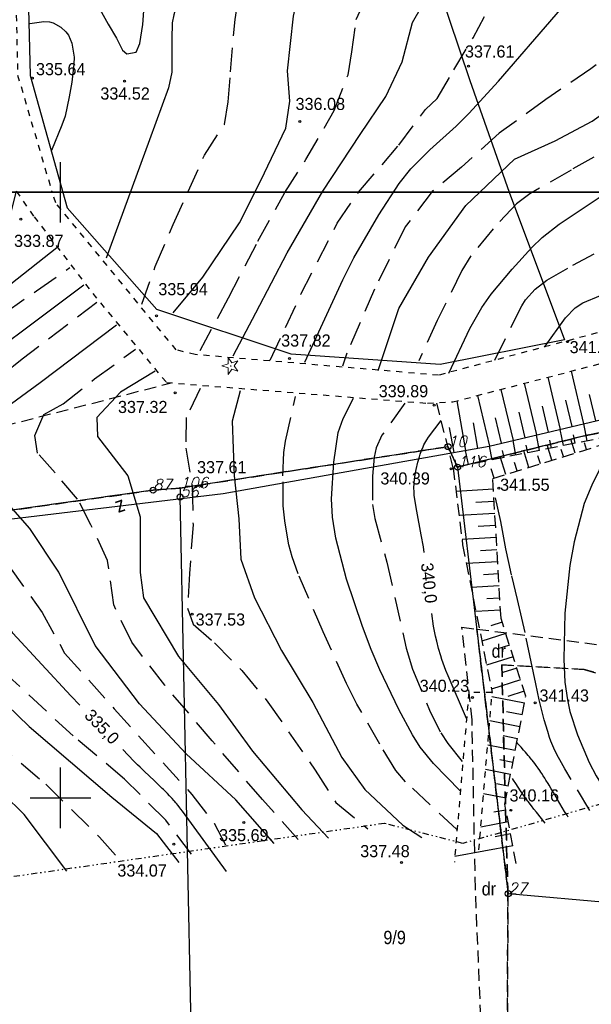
# Model space of a CAD drawing. Extents: x 4615668 to 9294084, y 5331114 to 10688993.
# Tile 77 of 181: x 4655792 to 4655839, y 5334996 to 5335077. Entities that reach past the tile are written whole.
import ezdxf
from ezdxf.enums import TextEntityAlignment as Align

# ---------------------------------------------------------------- set-up
doc = ezdxf.new("R2010")
doc.units = 0
doc.header["$MEASUREMENT"] = 0
for name, pattern in [('DIVIDE', [1.25, 0.5, -0.25, 0, -0.25, 0, -0.25]), ('DROGA', [1, 0.5, -0.5]), ('GEN7', [13.75, 9.75, -1.5, 1, -1.5]), ('KONTUR', [1.5, 1, -0.5]), ('SKARPA1', [1.5, 1, -0.5]), ('UZYTEK', [1.5, 1, -0.5]), ('WARSTWICA', [3, 2, -1])]:
    doc.linetypes.add(name, pattern=pattern)
for name, color, linetype in [('10', 7, 'Continuous'), ('17', 7, 'Continuous'), ('2', 7, 'Continuous'), ('38', 7, 'Continuous'), ('47', 7, 'Continuous'), ('5', 7, 'Continuous'), ('50', 7, 'Continuous'), ('51', 7, 'Continuous'), ('52', 7, 'Continuous'), ('57', 7, 'Continuous'), ('58', 7, 'Continuous'), ('60', 7, 'Continuous'), ('7', 4, 'GEN7'), ('9', 7, 'Continuous'), ('SZZPZ_922', 7, 'Continuous')]:
    doc.layers.add(name, color=color, linetype=linetype)
doc.styles.add('ITALICT', font='ITALICT', dxfattribs={"height": 0.2})
doc.styles.add('txt', font='TXT', dxfattribs={"height": 0.2})

# ---------------------------------------------------------------- blocks, each defined once
blk = doc.blocks.new('202')
at = {"layer": '57', "color": 3, "linetype": 'Continuous'}
blk.add_circle((0, 0), 0.25, dxfattribs=at)
blk = doc.blocks.new('203')
at = {"layer": '57', "color": 3, "linetype": 'Continuous'}
blk.add_circle((0, 0), 0.045, dxfattribs=at)
blk = doc.blocks.new('*M2221')
at = {"layer": '60', "color": 7, "linetype": 'Continuous'}
blk.add_line((50, 0), (50, 2.5), dxfattribs=at)
blk.add_lwpolyline([(0, 0), (0, 250), (400, 250), (400, 0)], close=True, dxfattribs=at)
blk = doc.blocks.new('*M2223')
at = {"layer": '60', "color": 7, "linetype": 'Continuous'}
for p, q in [((50, 247.5), (50, 250)), ((50, 197.5), (50, 202.5)), ((47.5, 200), (52.5, 200))]:
    blk.add_line(p, q, dxfattribs=at)
blk.add_lwpolyline([(0, 0), (0, 250), (400, 250), (400, 0)], close=True, dxfattribs=at)
blk = doc.blocks.new('DI')
at = {"layer": 'SZZPZ_922', "color": 7, "linetype": 'Continuous', "lineweight": 13}
for p, q in [((-0.736, -0.001), (-0.227, 0.164)), ((-0.227, 0.699), (0.087, 0.267)), ((-0.227, 0.164), (-0.227, 0.699)), ((0.087, 0.267), (0.595, 0.431)), ((0.595, 0.431), (0.281, -0.001)), ((-0.227, -0.166), (-0.736, -0.001)), ((-0.227, -0.702), (-0.227, -0.166)), ((0.087, -0.268), (-0.227, -0.702)), ((0.595, -0.434), (0.087, -0.268)), ((0.281, -0.001), (0.595, -0.434))]:
    blk.add_line(p, q, dxfattribs=at)
blk.add_circle((0, 0), 0.0203, dxfattribs=at)
blk = doc.blocks.new('WYS')
at = {"layer": '52', "color": 67, "linetype": 'Continuous'}
blk.add_circle((0, 0), 0.08, dxfattribs=at)
blk = doc.blocks.new('ZSYT')
at = {"layer": '60', "color": 7, "linetype": 'Continuous', "style": 'txt', "width": 0.88}
blk.add_text('z', height=1.25, rotation=359.99999, dxfattribs=at).set_placement((-0.017, 0.188), align=Align.MIDDLE)

msp = doc.modelspace()

# ---------------------------------------------------------------- linework, layer by layer
at = {"layer": '17', "color": 97, "linetype": 'DROGA'}
for points in [[(4655763.801, 5335117.231), (4655766.149, 5335114.914), (4655769.784, 5335111.496), (4655772.548, 5335108.913), (4655775.35, 5335106.368), (4655777.243, 5335104.469), (4655779.364, 5335102.494), (4655784.278, 5335097.924), (4655787.459, 5335094.961), (4655789.27, 5335091.41), (4655790.709, 5335088.372), (4655791.163, 5335080.434), (4655791.315, 5335077.661), (4655791.426, 5335072.707), (4655794.266, 5335063.06)], [(4655791.311, 5335063.112), (4655792.782, 5335061.008), (4655797.632, 5335054.674), (4655803.728, 5335047.317), (4655825.3, 5335045.602), (4655827.392, 5335045.715), (4655849.871, 5335051.55), (4655862.498, 5335054.764), (4655865.098, 5335055.614), (4655867.302, 5335056.918), (4655870.128, 5335059.356), (4655873.486, 5335063.222)], [(4655869.199, 5335063.109), (4655864.378, 5335058.112), (4655847.044, 5335053.469), (4655826.209, 5335047.918), (4655806.113, 5335049.619), (4655804.53, 5335050.016), (4655794.583, 5335062.147), (4655794.243, 5335063.138)], [(4655829.552, 5335008.716), (4655830.638, 5335021.724), (4655828.711, 5335021.724), (4655827.519, 5335007.696)]]:
    msp.add_lwpolyline(points, dxfattribs=at)
at = {"layer": '2', "color": 5, "linetype": 'Continuous'}
for p, q in [((4655848.933, 5335045.014), (4655838.42, 5335042.954)), ((4655838.42, 5335042.954), (4655827.787, 5335040.325)), ((4655826.997, 5335042.015), (4655804.847, 5335038.595)), ((4655827.787, 5335040.325), (4655826.997, 5335042.015)), ((4655827.787, 5335040.325), (4655831.977, 5335005.105)), ((4655802.627, 5335038.425), (4655781.187, 5335035.395)), ((4655804.847, 5335038.595), (4655802.627, 5335038.425)), ((4655804.847, 5335038.595), (4655804.857, 5335037.865)), ((4655805.847, 5334989.835), (4655804.857, 5335037.865)), ((4655845.627, 5335003.895), (4655831.977, 5335005.105))]:
    msp.add_line(p, q, dxfattribs=at)
at = {"layer": '38', "color": 97, "linetype": 'Continuous'}
for points in [[(4655766.645, 5335118.899), (4655779.35, 5335104.933), (4655786.046, 5335099.416), (4655788.977, 5335096.694), (4655791.545, 5335093.065), (4655792.124, 5335085.952), (4655792.45, 5335072.668), (4655795.51, 5335061.73)], [(4655824.495, 5335085.039), (4655828.799, 5335072.269), (4655832.047, 5335063.042), (4655836.615, 5335050.831), (4655826.341, 5335048.804), (4655814.021, 5335049.668), (4655802.942, 5335053.332), (4655795.51, 5335061.73)], [(4655583.716, 5335000.259), (4655587.433, 5335000.202), (4655625.383, 5335005.955), (4655636.418, 5335007.594), (4655657.829, 5335007.879), (4655677.787, 5335011.524), (4655686.135, 5335016.935), (4655699.337, 5335019.603), (4655707.629, 5335015.273), (4655724.926, 5335014.934), (4655744.155, 5335019.032), (4655746.363, 5335020.077), (4655759.249, 5335031.868), (4655781.041, 5335034.87), (4655808.418, 5335038.151), (4655830.385, 5335042.05), (4655859.244, 5335048.896), (4655876.161, 5335050.644), (4655888.708, 5335047.526), (4655916.355, 5335047.409), (4655948.844, 5335051.828), (4655991.751, 5335057.21), (4655991.355, 5335065.089)]]:
    msp.add_lwpolyline(points, dxfattribs=at)
at = {"layer": '50', "color": 216, "linetype": 'Continuous'}
for points in [[(4655809.254, 5335049.52), (4655811.102, 5335053.084), (4655813.707, 5335058.025), (4655816.644, 5335063.109), (4655819.749, 5335067.803), (4655821.846, 5335070.925), (4655823.207, 5335073.789), (4655824.073, 5335077.054), (4655826.915, 5335082.043), (4655830.558, 5335088.678), (4655832.216, 5335093.096), (4655833.67, 5335097.196), (4655835.328, 5335100.189), (4655837.555, 5335103.848), (4655839.639, 5335108.409), (4655840.776, 5335111.165), (4655842.899, 5335116.885), (4655845.22, 5335122.681), (4655846.12, 5335125.96)], [(4655804.272, 5335053.08), (4655806.735, 5335056.026), (4655809.767, 5335060.492), (4655811.519, 5335064.008), (4655813.591, 5335068.325), (4655813.923, 5335070.558), (4655813.744, 5335073.055), (4655814.217, 5335077.569), (4655815.07, 5335081.56), (4655816.868, 5335085.017), (4655819.047, 5335088.2), (4655821.415, 5335092.714), (4655822.689, 5335096.59), (4655823.21, 5335099.299), (4655823.115, 5335101.769)], [(4655815.164, 5335048.998), (4655818.29, 5335055.793), (4655819.211, 5335057.619), (4655821.275, 5335061.162), (4655822.962, 5335063.753), (4655823.928, 5335064.963), (4655825.482, 5335066.53), (4655827.671, 5335068.49), (4655828.712, 5335069.524), (4655831.162, 5335072.211), (4655835.937, 5335077.71), (4655836.926, 5335078.9), (4655837.313, 5335079.561), (4655839.398, 5335084.55), (4655841.292, 5335089.206)], [(4655821.213, 5335048.296), (4655822.918, 5335053.428), (4655825.382, 5335057.657), (4655828.461, 5335061.933), (4655832.48, 5335065.755), (4655835.844, 5335067.275), (4655838.923, 5335068.891), (4655841.67, 5335070.839), (4655843.66, 5335072.834), (4655846.171, 5335076.303), (4655849.476, 5335081.461), (4655851.466, 5335085.167)], [(4655792.432, 5335076.956), (4655793.581, 5335077.12), (4655794.063, 5335077.106), (4655794.377, 5335077.013), (4655794.992, 5335076.66), (4655795.418, 5335076.276), (4655795.632, 5335075.992), (4655795.911, 5335075.343), (4655796.087, 5335074.18), (4655796.075, 5335073.598), (4655795.911, 5335072.117), (4655795.681, 5335070.899), (4655795.343, 5335069.323), (4655795.091, 5335068.562), (4655794.237, 5335066.488)], [(4655834.965, 5335050.225), (4655836.692, 5335052.671), (4655837.494, 5335053.479), (4655838.15, 5335053.896), (4655839.587, 5335054.505), (4655844.058, 5335055.932), (4655849.747, 5335057.919), (4655853.768, 5335059.422), (4655855.742, 5335060.263), (4655861.431, 5335062.964), (4655865.07, 5335064.74), (4655865.904, 5335065.042), (4655867.661, 5335065.3), (4655869.642, 5335065.402)], [(4655794.666, 5335058.429), (4655790.864, 5335055.432), (4655784.889, 5335051.074), (4655780.489, 5335047.424), (4655777.792, 5335045.429), (4655771.872, 5335040.961), (4655769.699, 5335039.218), (4655768.667, 5335037.965), (4655768.939, 5335036.766), (4655771.166, 5335035.84), (4655775.457, 5335034.151), (4655779.792, 5335031.39), (4655785.06, 5335025.997), (4655792.393, 5335018.914), (4655799.221, 5335013.068), (4655802.914, 5335010.071), (4655804.761, 5335007.674)], [(4655812.626, 5335009.241), (4655809.471, 5335012.846), (4655805.348, 5335016.65), (4655801.492, 5335020.791), (4655797.823, 5335025.609), (4655794.829, 5335031.661), (4655792.439, 5335035.257), (4655790.049, 5335037.981), (4655786.844, 5335039.507), (4655786.138, 5335040.977), (4655787.496, 5335043.102), (4655793.3, 5335047.329), (4655799.601, 5335052.068)], [(4655795.491, 5335006.954), (4655791.96, 5335011.639), (4655786.746, 5335016.76), (4655780.717, 5335021.609), (4655776.317, 5335026.022), (4655773.12, 5335030.2), (4655768.884, 5335034.231), (4655766.494, 5335036.683), (4655765.896, 5335038.099), (4655766.168, 5335039.679), (4655767.743, 5335041.477), (4655771.648, 5335045.216), (4655776.754, 5335049.302), (4655778.707, 5335050.58)], [(4655802.806, 5335048.255), (4655799.927, 5335046.512), (4655797.972, 5335044.441), (4655798.026, 5335042.861), (4655799.33, 5335041.172), (4655800.523, 5335039.616), (4655801.556, 5335036.215), (4655801.559, 5335031.614), (4655801.823, 5335029.546), (4655804.709, 5335024.695), (4655808.022, 5335020.718), (4655810.829, 5335016.877), (4655814.903, 5335012.029), (4655817.13, 5335009.686)], [(4655809.811, 5335046.635), (4655809.159, 5335044.129), (4655809.322, 5335039.607), (4655809.702, 5335036.066), (4655809.865, 5335032.742), (4655811.006, 5335029.528), (4655813.225, 5335025.187), (4655815.832, 5335020.883), (4655818.222, 5335016.361), (4655820.113, 5335013.713), (4655823.263, 5335010.772), (4655824.838, 5335009.736)], [(4655827.989, 5335013.605), (4655825.792, 5335015.844), (4655824.682, 5335017.21), (4655824.054, 5335018.21), (4655822.937, 5335020.306), (4655821.365, 5335023.587), (4655820.656, 5335025.263), (4655819.918, 5335027.178), (4655818.598, 5335031.065), (4655817.731, 5335034.463), (4655817.458, 5335036.187), (4655817.364, 5335037.701), (4655817.567, 5335040.741), (4655817.912, 5335043.192), (4655818.328, 5335044.337), (4655819.197, 5335046.026)], [(4655840.677, 5335042.489), (4655838.885, 5335038.839), (4655838.26, 5335037.331), (4655837.418, 5335034.154), (4655837.069, 5335032.199), (4655836.658, 5335028.27), (4655836.558, 5335024.478), (4655836.663, 5335022.583), (4655836.863, 5335021.107), (4655837.077, 5335020.137), (4655837.695, 5335018.225), (4655838.672, 5335015.933), (4655839.228, 5335014.836), (4655840.193, 5335013.267), (4655840.954, 5335012.178)], [(4655836.934, 5335011.415), (4655836.834, 5335011.577), (4655836.635, 5335011.903), (4655836.44, 5335012.231), (4655836.052, 5335012.889), (4655835.707, 5335013.474), (4655835.533, 5335013.765), (4655835.358, 5335014.055), (4655835.27, 5335014.2), (4655835.091, 5335014.488), (4655835.001, 5335014.631), (4655834.864, 5335014.845), (4655834.74, 5335015.033), (4655834.678, 5335015.127), (4655834.583, 5335015.267), (4655834.44, 5335015.476), (4655834.293, 5335015.683), (4655834.219, 5335015.785), (4655834.167, 5335015.855), (4655834.062, 5335015.993), (4655833.954, 5335016.129), (4655833.881, 5335016.218), (4655833.733, 5335016.396), (4655833.619, 5335016.528), (4655833.389, 5335016.789), (4655833.235, 5335016.962), (4655833.028, 5335017.193), (4655832.926, 5335017.309), (4655832.773, 5335017.483), (4655832.698, 5335017.571)]]:
    msp.add_lwpolyline(points, dxfattribs=at)
at = {"layer": '50', "color": 245, "linetype": 'WARSTWICA'}
for points in [[(4655806.511, 5335049.967), (4655808.848, 5335054.298), (4655811.287, 5335058.986), (4655813.511, 5335063.004), (4655815.253, 5335065.739), (4655817.601, 5335069.766), (4655818.737, 5335072.729), (4655819.04, 5335074.628), (4655819.418, 5335077.287), (4655820.933, 5335080.63), (4655822.147, 5335083.555), (4655824.68, 5335088.892), (4655826.157, 5335091.133), (4655827.483, 5335093.716), (4655829.332, 5335097.455), (4655830.507, 5335100.228), (4655831.491, 5335102.887), (4655832.211, 5335105.394), (4655833.271, 5335109.155)], [(4655801.685, 5335053.788), (4655802.803, 5335056.897), (4655804.276, 5335060.361), (4655805.533, 5335063.084), (4655806.858, 5335066.085), (4655808.525, 5335068.63), (4655808.828, 5335070.491), (4655809.017, 5335072.96), (4655809.396, 5335077.29), (4655809.85, 5335080.291), (4655811.247, 5335084.911), (4655812.08, 5335087.266), (4655812.905, 5335089.026), (4655814.041, 5335091.305), (4655815.556, 5335094.04), (4655817.033, 5335096.167), (4655818.283, 5335097.762), (4655819.23, 5335098.94), (4655820.025, 5335100.649), (4655820.669, 5335102.397), (4655820.669, 5335102.359), (4655820.669, 5335102.397)], [(4655812.303, 5335049.152), (4655814.843, 5335054.604), (4655817.84, 5335060.463), (4655819.598, 5335063.029), (4655822.93, 5335066.903), (4655825.127, 5335069.866), (4655826.112, 5335070.778), (4655827.475, 5335073.133), (4655829.066, 5335075.792), (4655830.808, 5335078.983), (4655832.323, 5335081.718), (4655833.762, 5335085.213), (4655835.656, 5335088.708), (4655836.943, 5335090.76), (4655838.913, 5335094.178)], [(4655846.353, 5335084.126), (4655844.778, 5335081.165), (4655843.717, 5335079.076), (4655843.528, 5335078.924), (4655842.619, 5335076.91), (4655841.634, 5335075.353), (4655838.793, 5335073.225), (4655835.082, 5335070.68), (4655831.218, 5335067.906), (4655828.112, 5335065.095), (4655825.693, 5335063.086), (4655823.46, 5335060.172), (4655820.92, 5335055.026), (4655818.634, 5335049.727), (4655818.278, 5335048.657)], [(4655792.266, 5335080.161), (4655794.159, 5335080.247), (4655796.054, 5335079.902), (4655797.26, 5335079.513), (4655797.863, 5335078.779), (4655798.509, 5335077.655), (4655798.897, 5335076.921), (4655799.586, 5335075.755), (4655800.103, 5335074.761), (4655800.447, 5335074.459), (4655801.223, 5335074.588), (4655801.524, 5335075.323), (4655801.782, 5335076.878), (4655801.867, 5335078.022)], [(4655830.863, 5335049.163), (4655833.098, 5335053.647), (4655833.401, 5335054.157), (4655834.196, 5335055.036), (4655835.169, 5335055.771), (4655837.315, 5335057.01), (4655841.44, 5335059.202), (4655843.563, 5335060.169), (4655849.387, 5335062.474), (4655852.336, 5335063.517), (4655854.797, 5335064.159), (4655858.107, 5335064.916), (4655859.692, 5335065.494), (4655865.788, 5335068.347), (4655868.469, 5335069.869), (4655869.408, 5335070.18), (4655869.902, 5335070.233), (4655871.934, 5335070.284)], [(4655846.067, 5335069.888), (4655843.379, 5335068.436), (4655841.333, 5335067.144), (4655839.06, 5335065.928), (4655837.166, 5335064.864), (4655833.757, 5335062.889), (4655832.646, 5335062.06), (4655830.724, 5335060.02), (4655828.89, 5335057.779), (4655828.133, 5335056.555), (4655826.101, 5335052.428), (4655824.577, 5335049.116)], [(4655791.311, 5335063.112), (4655790.423, 5335059.661), (4655789.46, 5335057.024), (4655787.312, 5335055.018), (4655784.09, 5335052.529), (4655779.942, 5335049.112), (4655776.313, 5335046.437), (4655771.328, 5335042.781), (4655769.328, 5335041.183), (4655767.958, 5335039.698), (4655767.55, 5335038.137), (4655767.847, 5335036.986), (4655769.513, 5335035.574), (4655772.994, 5335033.397), (4655776.808, 5335030.277), (4655780.253, 5335026.934), (4655783.986, 5335023.049), (4655789.43, 5335017.812), (4655793.75, 5335014.154), (4655798.194, 5335009.771), (4655800.231, 5335007.468)], [(4655805.786, 5335008.359), (4655803.675, 5335011.183), (4655800.268, 5335014.563), (4655796.009, 5335018.129), (4655791.009, 5335022.772), (4655788.202, 5335025.797), (4655785.424, 5335029.4), (4655782.646, 5335032.372), (4655778.877, 5335034.144), (4655775.618, 5335035.667), (4655773.359, 5335036.596), (4655771.581, 5335037.005), (4655771.174, 5335037.71), (4655771.655, 5335038.936), (4655773.507, 5335040.496), (4655779.168, 5335044.717), (4655787.864, 5335051.349), (4655792.975, 5335054.878), (4655795.752, 5335056.809)], [(4655797.974, 5335053.912), (4655791.789, 5335049.232), (4655784.753, 5335043.623), (4655782.457, 5335041.617), (4655781.79, 5335040.391), (4655782.174, 5335039.122), (4655784.655, 5335037.45), (4655787.952, 5335035.036), (4655790.766, 5335032.101), (4655793.455, 5335028.322), (4655795.307, 5335024.979), (4655799.418, 5335020.373), (4655805.816, 5335013.297), (4655807.667, 5335010.919), (4655808.89, 5335008.579)], [(4655814.62, 5335009.582), (4655811.657, 5335012.888), (4655807.509, 5335017.717), (4655803.584, 5335022.323), (4655800.855, 5335025.868), (4655799.374, 5335028.951), (4655798.855, 5335032.628), (4655797.49, 5335035.576), (4655796.379, 5335037.694), (4655794.527, 5335039.848), (4655793.083, 5335041.483), (4655792.861, 5335042.931), (4655793.602, 5335044.677), (4655795.194, 5335045.569), (4655797.787, 5335047.612), (4655801.157, 5335050.063)], [(4655806.514, 5335046.834), (4655805.366, 5335044.42), (4655805.329, 5335041.894), (4655805.847, 5335038.736), (4655805.922, 5335035.579), (4655805.628, 5335031.55), (4655805.48, 5335028.689), (4655805.924, 5335027.352), (4655807.702, 5335025.829), (4655809.961, 5335023.526), (4655812.109, 5335020.926), (4655816.027, 5335015.299), (4655817.731, 5335012.624), (4655820.36, 5335010.47)], [(4655827.718, 5335010.395), (4655823.496, 5335014.333), (4655822.67, 5335015.282), (4655821.348, 5335017.453), (4655819.46, 5335020.766), (4655818.608, 5335022.468), (4655816.682, 5335026.74), (4655814.614, 5335031.505), (4655814.108, 5335032.927), (4655813.853, 5335033.901), (4655813.503, 5335035.888), (4655813.385, 5335037.126), (4655813.355, 5335039.602), (4655813.434, 5335041.534), (4655813.578, 5335042.486), (4655814.392, 5335046.164)], [(4655823.429, 5335045.607), (4655821.54, 5335042.969), (4655821.052, 5335041.93), (4655820.889, 5335041.162), (4655820.763, 5335039.589), (4655820.765, 5335037.25), (4655820.948, 5335036.097), (4655821.948, 5335032.494), (4655823.533, 5335025.391), (4655824.07, 5335023.648), (4655825.459, 5335020.265), (4655826.39, 5335018.379), (4655826.977, 5335017.516), (4655828.162, 5335016.03)], [(4655838.707, 5335011.961), (4655836.656, 5335015.408), (4655836.229, 5335016.152), (4655836.027, 5335016.531), (4655835.747, 5335017.11), (4655835.499, 5335017.705), (4655835.39, 5335018.009), (4655835.232, 5335018.493), (4655834.946, 5335019.468), (4655834.692, 5335020.449), (4655834.536, 5335021.105), (4655834.244, 5335022.424), (4655833.863, 5335024.239), (4655833.362, 5335026.66), (4655833.099, 5335027.867), (4655832.737, 5335029.4), (4655832.243, 5335031.44), (4655832.013, 5335032.464), (4655831.788, 5335033.592), (4655831.504, 5335035.1), (4655831.35, 5335035.851), (4655830.747, 5335038.633)], [(4655835.028, 5335010.932), (4655834.718, 5335011.321), (4655834.304, 5335011.838), (4655834.097, 5335012.097), (4655833.893, 5335012.358), (4655833.791, 5335012.489), (4655833.641, 5335012.686), (4655833.589, 5335012.756), (4655833.486, 5335012.896), (4655833.384, 5335013.037), (4655833.317, 5335013.132), (4655833.186, 5335013.322), (4655832.991, 5335013.61), (4655832.606, 5335014.19), (4655832.413, 5335014.479), (4655832.315, 5335014.622)]]:
    msp.add_lwpolyline(points, dxfattribs=at)
at = {"layer": '50', "color": 7, "linetype": 'Continuous'}
for points in [[(4655809.294, 5335097.702), (4655808.062, 5335092.38), (4655806.973, 5335086.964), (4655805.552, 5335082.355), (4655804.325, 5335077.676), (4655804.211, 5335077.015), (4655804.161, 5335075.662), (4655804.175, 5335072.943), (4655803.898, 5335071.642), (4655802.335, 5335067.365), (4655798.74, 5335057.593)], [(4655827.065, 5335048.09), (4655828.808, 5335051.772), (4655829.798, 5335053.51), (4655830.575, 5335054.6), (4655832.294, 5335056.683), (4655833.922, 5335058.458), (4655834.788, 5335059.281), (4655836.188, 5335060.402), (4655841.629, 5335064.031), (4655843.466, 5335065.28), (4655844.447, 5335065.78), (4655846.635, 5335066.635)], [(4655796.565, 5335020.672), (4655795.817, 5335021.445), (4655791.029, 5335026.607), (4655788.073, 5335031.32), (4655784.747, 5335034.126), (4655780.683, 5335036.085), (4655776.618, 5335037.144), (4655775.086, 5335038.325), (4655776.036, 5335040.232), (4655778.941, 5335042.386), (4655785.539, 5335046.903), (4655796.888, 5335055.375)], [(4655825.037, 5335033.269), (4655824.958, 5335033.759), (4655824.784, 5335034.736), (4655824.415, 5335036.686), (4655824.248, 5335037.662), (4655824.205, 5335038.002), (4655824.189, 5335038.23), (4655824.183, 5335038.688), (4655824.193, 5335038.917), (4655824.235, 5335039.376), (4655824.304, 5335039.836), (4655824.363, 5335040.141), (4655824.507, 5335040.749), (4655824.629, 5335041.182), (4655824.697, 5335041.395), (4655824.81, 5335041.71), (4655824.939, 5335042.015), (4655825.01, 5335042.164), (4655825.168, 5335042.453), (4655825.255, 5335042.593), (4655825.397, 5335042.795), (4655826.436, 5335044.171)], [(4655828.515, 5335019.574), (4655826.995, 5335023.108), (4655826.814, 5335023.546), (4655826.701, 5335023.841), (4655826.491, 5335024.438), (4655826.394, 5335024.739), (4655826.217, 5335025.347), (4655826.06, 5335025.96), (4655825.967, 5335026.372), (4655825.808, 5335027.2), (4655825.647, 5335028.233)], [(4655808.698, 5335006.936), (4655805.055, 5335011.914), (4655804.927, 5335012.085), (4655804.84, 5335012.197), (4655804.782, 5335012.271), (4655804.663, 5335012.418), (4655804.572, 5335012.527), (4655804.511, 5335012.599), (4655804.387, 5335012.742), (4655804.324, 5335012.813), (4655804.197, 5335012.954), (4655804.069, 5335013.093), (4655803.982, 5335013.185), (4655803.807, 5335013.367), (4655803.608, 5335013.569), (4655803.473, 5335013.703), (4655803.383, 5335013.792), (4655803.201, 5335013.969), (4655803.064, 5335014.1), (4655802.788, 5335014.362), (4655802.233, 5335014.884), (4655801.957, 5335015.145), (4655801.682, 5335015.408), (4655801.545, 5335015.541), (4655801.343, 5335015.74), (4655801.142, 5335015.942), (4655801.043, 5335016.044), (4655800.111, 5335017.007)]]:
    msp.add_lwpolyline(points, dxfattribs=at)
at = {"layer": '51', "color": 3, "linetype": 'Continuous'}
for p, q in [((4655838.233, 5335043.912), (4655837.201, 5335048.261)), ((4655834.341, 5335042.988), (4655833.328, 5335047.256)), ((4655836.287, 5335043.45), (4655835.264, 5335047.759)), ((4655832.395, 5335042.527), (4655831.392, 5335046.753)), ((4655828.48, 5335041.712), (4655827.753, 5335045.809)), ((4655830.449, 5335042.065), (4655829.456, 5335046.251)), ((4655837.26, 5335043.681), (4655836.746, 5335045.845)), ((4655839.206, 5335044.142), (4655838.687, 5335046.327)), ((4655833.368, 5335042.758), (4655832.864, 5335044.881)), ((4655835.314, 5335043.219), (4655834.805, 5335045.363)), ((4655831.422, 5335042.296), (4655830.923, 5335044.399)), ((4655827.495, 5335041.537), (4655827.128, 5335043.609)), ((4655829.465, 5335041.887), (4655829.094, 5335043.974)), ((4655836.531, 5335042.105), (4655836.262, 5335043.444)), ((4655838.492, 5335042.497), (4655838.209, 5335043.906)), ((4655832.608, 5335041.319), (4655832.368, 5335042.52)), ((4655834.569, 5335041.712), (4655834.315, 5335042.982)), ((4655835.55, 5335041.908), (4655835.419, 5335042.561)), ((4655837.495, 5335041.49), (4655837.14, 5335042.637)), ((4655837.511, 5335042.301), (4655837.373, 5335042.988)), ((4655828.686, 5335040.533), (4655828.451, 5335041.707)), ((4655830.647, 5335040.926), (4655830.421, 5335042.058)), ((4655831.628, 5335041.123), (4655831.511, 5335041.706)), ((4655833.675, 5335040.306), (4655833.25, 5335041.676)), ((4655833.589, 5335041.515), (4655833.465, 5335042.133)), ((4655835.585, 5335040.898), (4655835.195, 5335042.157)), ((4655836.54, 5335041.194), (4655836.354, 5335041.795)), ((4655838.451, 5335041.786), (4655838.281, 5335042.332)), ((4655827.706, 5335040.337), (4655827.586, 5335040.935)), ((4655829.667, 5335040.73), (4655829.552, 5335041.306)), ((4655831.764, 5335039.714), (4655831.305, 5335041.195)), ((4655834.63, 5335040.602), (4655834.426, 5335041.259)), ((4655830.809, 5335039.418), (4655830.571, 5335040.186)), ((4655832.719, 5335040.01), (4655832.499, 5335040.723)), ((4655830.749, 5335038.502), (4655827.664, 5335038.32)), ((4655830.808, 5335037.504), (4655829.297, 5335037.414)), ((4655830.867, 5335036.505), (4655827.908, 5335036.331)), ((4655830.926, 5335035.507), (4655829.478, 5335035.422)), ((4655830.984, 5335034.509), (4655828.152, 5335034.342)), ((4655831.043, 5335033.511), (4655829.68, 5335033.43)), ((4655831.102, 5335032.512), (4655828.515, 5335032.36)), ((4655831.161, 5335031.514), (4655829.937, 5335031.442)), ((4655831.22, 5335030.516), (4655828.91, 5335030.38)), ((4655831.279, 5335029.517), (4655830.193, 5335029.453)), ((4655831.338, 5335028.519), (4655829.306, 5335028.399)), ((4655831.474, 5335027.535), (4655830.535, 5335027.237)), ((4655831.777, 5335026.582), (4655829.794, 5335025.952)), ((4655832.08, 5335025.629), (4655831.035, 5335025.297)), ((4655832.383, 5335024.676), (4655830.188, 5335023.979)), ((4655832.686, 5335023.723), (4655831.535, 5335023.358)), ((4655832.989, 5335022.77), (4655830.582, 5335022.005)), ((4655833.315, 5335020.848), (4655830.609, 5335021.374)), ((4655833.292, 5335021.817), (4655831.933, 5335021.385)), ((4655833.124, 5335019.866), (4655831.825, 5335020.119)), ((4655832.934, 5335018.885), (4655830.441, 5335019.369)), ((4655832.743, 5335017.903), (4655831.55, 5335018.135)), ((4655832.552, 5335016.921), (4655830.274, 5335017.364)), ((4655832.362, 5335015.94), (4655831.276, 5335016.151)), ((4655832.171, 5335014.958), (4655830.107, 5335015.359)), ((4655831.98, 5335013.977), (4655831.002, 5335014.167)), ((4655831.79, 5335012.995), (4655829.939, 5335013.354)), ((4655831.788, 5335012.013), (4655830.792, 5335011.825)), ((4655831.973, 5335011.03), (4655829.71, 5335010.605)), ((4655832.157, 5335010.047), (4655830.89, 5335009.809)), ((4655832.342, 5335009.064), (4655827.559, 5335008.166))]:
    msp.add_line(p, q, dxfattribs=at)
at = {"layer": '51', "color": 3, "linetype": 'SKARPA1'}
for p, q in [((4655827.423, 5335040.28), (4655826.06, 5335045.643)), ((4655844.865, 5335043.774), (4655827.361, 5335040.268))]:
    msp.add_line(p, q, dxfattribs=at)
for points in [[(4655832.619, 5335007.59), (4655831.695, 5335012.508), (4655833.423, 5335021.404), (4655831.378, 5335027.836), (4655830.697, 5335039.383), (4655844.865, 5335043.774)], [(4655827.423, 5335040.28), (4655828.204, 5335033.918), (4655830.638, 5335021.724)]]:
    msp.add_lwpolyline(points, dxfattribs=at)
at = {"layer": '58', "color": 1, "linetype": 'DIVIDE'}
msp.add_lwpolyline([(4656089.514, 5335372.596), (4656098.634, 5335262.059), (4656090.627, 5335225.224), (4656067.996, 5335149.663), (4656055.163, 5335110.466), (4656032.661, 5335070.405), (4656005.52, 5335027.491), (4655966.693, 5335022.468), (4655918.163, 5335016.067), (4655859.227, 5335018.094), (4655828.219, 5335009.253), (4655821.755, 5335010.903), (4655789.021, 5335006.211), (4655765.478, 5334996.749), (4655745.75, 5334990.563), (4655722.456, 5334985.95)], dxfattribs=at)
at = {"layer": '7', "color": 245, "linetype": 'KONTUR'}
for p, q in [((4655848.913, 5335044.96), (4655838.42, 5335042.954)), ((4655838.42, 5335042.954), (4655848.913, 5335044.96)), ((4655838.42, 5335042.954), (4655827.787, 5335040.325)), ((4655827.787, 5335040.325), (4655838.42, 5335042.954)), ((4655826.997, 5335042.015), (4655804.847, 5335038.595)), ((4655804.847, 5335038.595), (4655826.997, 5335042.015)), ((4655827.787, 5335040.325), (4655826.997, 5335042.015)), ((4655826.997, 5335042.015), (4655827.787, 5335040.325)), ((4655802.627, 5335038.425), (4655781.187, 5335035.395)), ((4655781.187, 5335035.395), (4655802.627, 5335038.425)), ((4655804.847, 5335038.595), (4655802.627, 5335038.425)), ((4655802.627, 5335038.425), (4655804.847, 5335038.595)), ((4655838.235, 5335023.618), (4655831.437, 5335023.998)), ((4655831.437, 5335023.998), (4655831.94, 5335005.054)), ((4655831.94, 5335005.054), (4655831.437, 5335023.998)), ((4655831.437, 5335023.998), (4655838.235, 5335023.618)), ((4655852.016, 5335019.651), (4655838.235, 5335023.618)), ((4655838.235, 5335023.618), (4655852.016, 5335019.651)), ((4655831.94, 5335005.054), (4655831.863, 5334981.995)), ((4655831.863, 5334981.995), (4655831.94, 5335005.054))]:
    msp.add_line(p, q, dxfattribs=at)
at = {"layer": '9', "color": 3, "linetype": 'UZYTEK'}
for p, q in [((4655828.982, 5335019.467), (4655828.134, 5335027.114)), ((4655828.134, 5335027.114), (4655829.378, 5335026.956)), ((4655831.928, 5335005.52), (4655829.378, 5335026.956)), ((4655829.378, 5335026.956), (4655839.273, 5335025.695)), ((4655829.378, 5335026.956), (4655831.928, 5335005.52)), ((4655838.235, 5335023.618), (4655831.437, 5335023.998)), ((4655831.437, 5335023.998), (4655831.928, 5335005.52)), ((4655852.016, 5335019.651), (4655838.235, 5335023.618)), ((4655829.261, 5335005.495), (4655828.982, 5335019.467)), ((4655829.898, 5334990.418), (4655829.261, 5335005.495)), ((4655831.94, 5335005.054), (4655831.888, 5334989.455)), ((4655831.928, 5335005.52), (4655831.94, 5335005.054))]:
    msp.add_line(p, q, dxfattribs=at)
msp.add_lwpolyline([(4655752.246, 5335042.397), (4655768.617, 5335038.12), (4655768.492, 5335038.12), (4655804.128, 5335047.285)], dxfattribs=at)

# ---------------------------------------------------------------- block references
at = {"layer": '47', "color": 3, "linetype": 'Continuous'}
msp.add_blockref('DI', (4655809.042, 5335048.684), dxfattribs=at)
at = {"layer": '52', "color": 67, "linetype": 'Continuous'}
for p in [(4655828.697, 5335073.446), (4655792.643, 5335072.442), (4655800.271, 5335072.19), (4655814.746, 5335068.865), (4655791.7, 5335060.796), (4655802.912, 5335052.816), (4655836.866, 5335050.689), (4655813.9, 5335049.308), (4655804.447, 5335046.473), (4655825.855, 5335045.45), (4655827.245, 5335040.198), (4655806.624, 5335038.757), (4655831.19, 5335038.594), (4655805.851, 5335028.193), (4655829.021, 5335021.299), (4655834.189, 5335020.861), (4655832.188, 5335011.99), (4655810.114, 5335010.974), (4655804.326, 5335009.185), (4655823.161, 5335007.682)]:
    msp.add_blockref('WYS', p, dxfattribs=at)
at = {"layer": '57', "color": 3, "linetype": 'Continuous'}
for name, p in [('203', (4655838.42, 5335042.954)), ('202', (4655826.997, 5335042.015)), ('202', (4655827.787, 5335040.325)), ('202', (4655802.627, 5335038.425)), ('203', (4655804.847, 5335038.595)), ('202', (4655804.857, 5335037.865)), ('202', (4655831.977, 5335005.105))]:
    msp.add_blockref(name, p, dxfattribs=at)
at = {"layer": '60', "color": 7, "linetype": 'Continuous'}
for name, p in [('*M2221', (4655744.967, 5335063.025)), ('*M2223', (4655744.967, 5334813.025))]:
    msp.add_blockref(name, p, dxfattribs=at)
at = {"layer": '60', "color": 7, "linetype": 'Continuous', "xscale": 0.9999991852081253, "yscale": 0.9999991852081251, "rotation": 198.8189247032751}
msp.add_blockref('ZSYT', (4655799.874, 5335037.139), dxfattribs=at)

# ---------------------------------------------------------------- texts
at = {"layer": '10', "color": 125, "linetype": 'Continuous', "style": 'txt', "width": 0.909091}
for p in [(4655830.597, 5335024.591), (4655829.779, 5335004.958)]:
    msp.add_text('dr', height=1.1, dxfattribs=at).set_placement(p)
at = {"layer": '5', "color": 6, "linetype": 'Continuous', "style": 'txt', "width": 0.909091}
msp.add_text('9/9', height=1.1, dxfattribs=at).set_placement((4655821.654, 5335000.94))
at = {"layer": '50', "color": 6, "linetype": 'Continuous', "style": 'txt'}
for s, rotation, p in [('340,0', 276.21334, (4655825.35, 5335030.753)), ('335,0', 314.05555, (4655798.337, 5335018.84))]:
    msp.add_text(s, height=1, rotation=rotation, dxfattribs=at).set_placement(p, align=Align.MIDDLE)
at = {"layer": '52', "color": 67, "linetype": 'Continuous', "style": 'txt'}
for s, p in [('337.61', (4655828.396, 5335074.15)), ('335.64', (4655792.944, 5335072.694)), ('334.52', (4655798.264, 5335070.68)), ('336.08', (4655814.395, 5335069.822)), ('333.87', (4655791.132, 5335058.516)), ('335.94', (4655803.054, 5335054.526)), ('337.82', (4655813.205, 5335050.284)), ('341.41', (4655837.048, 5335049.74)), ('339.89', (4655821.267, 5335046.101)), ('337.32', (4655799.72, 5335044.799)), ('337.61', (4655806.254, 5335039.826)), ('340.39', (4655821.406, 5335038.897)), ('341.55', (4655831.299, 5335038.375)), ('337.53', (4655806.138, 5335027.248)), ('340.23', (4655824.653, 5335021.774)), ('341.43', (4655834.553, 5335020.971)), ('340.16', (4655832.078, 5335012.72)), ('335.69', (4655808.075, 5335009.44)), ('337.48', (4655819.74, 5335008.12)), ('334.07', (4655799.667, 5335006.52))]:
    msp.add_text(s, height=1, dxfattribs=at).set_placement(p)
at = {"layer": '57', "color": 3, "linetype": 'Continuous', "style": 'ITALICT'}
for s, p in [('10', (4655826.997, 5335042.015)), ('116', (4655827.787, 5335040.325)), ('87', (4655802.627, 5335038.425)), ('106', (4655804.847, 5335038.595)), ('56', (4655804.857, 5335037.865)), ('27', (4655831.977, 5335005.105))]:
    msp.add_text(s, height=0.9, dxfattribs=at).set_placement(p)

doc.saveas('drawing.dxf')
